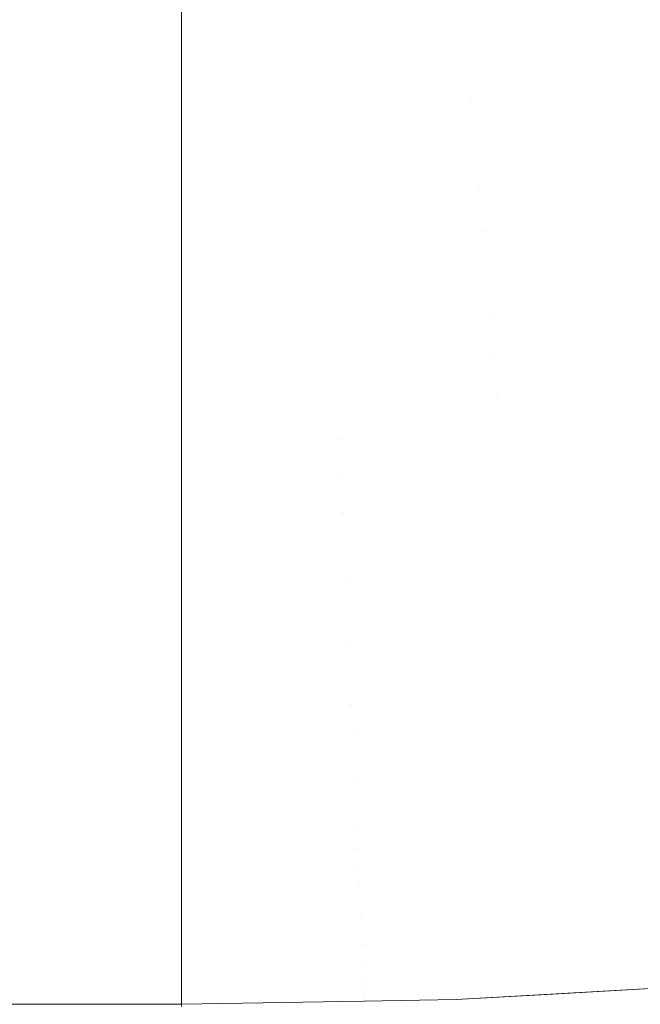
# Model space of a CAD drawing. Header units: centimetres. Extents: x -35.1 to 36.2, y 4.2 to 6.
# Tile 223 of 256: x 11.9878 to 12.0162, y 4.5001 to 4.5451. Entities that reach past the tile are written whole.
import ezdxf

# ---------------------------------------------------------------- set-up
doc = ezdxf.new("R2010")
doc.units = ezdxf.units.CM
doc.header["$LTSCALE"] = 2.54
doc.layers.add('Lucido design-1', color=7, linetype='Continuous')

# ---------------------------------------------------------------- blocks, each defined once
blk = doc.blocks.new('Gruppo-4-1')
at = {"color": 7, "linetype": 'Continuous', "lineweight": 9}
blk.add_3dface([(-34.958478, 5.900089, -2312.32217), (-34.958478, 4.300089, -2312.32217), (36.07398, 4.300089, -2312.32217), (36.07398, 5.900089, -2312.32217)], dxfattribs=at)
for points, invisible_edges in [([(11.995181, 4.542731, -2312.740255), (-10.879679, 4.542731, -2312.740255), (-10.879679, 4.546359, -2312.737831), (11.995181, 4.546359, -2312.737831)], 5), ([(11.995181, 4.542731, -2312.740255), (11.995181, 4.546359, -2312.737831), (12.008104, 4.54567, -2312.73847), (12.008282, 4.543545, -2312.739901)], 14), ([(12.008282, 4.543545, -2312.739901), (12.008104, 4.54567, -2312.73847), (12.020952, 4.546572, -2312.73847), (12.021306, 4.54446, -2312.739901)], 15), ([(12.021306, 4.54446, -2312.739901), (12.021655, 4.54238, -2312.74139), (12.008457, 4.541454, -2312.74139), (12.008282, 4.543545, -2312.739901)], 15), ([(12.008282, 4.543545, -2312.739901), (12.008457, 4.541454, -2312.74139), (11.995181, 4.542731, -2312.740255)], 11), ([(11.995181, 4.539213, -2312.742835), (-10.879679, 4.539213, -2312.742835), (-10.879679, 4.542731, -2312.740255), (11.995181, 4.542731, -2312.740255)], 5), ([(11.995181, 4.539213, -2312.742835), (11.995181, 4.542731, -2312.740255), (12.008457, 4.541454, -2312.74139)], 10), ([(12.008629, 4.539397, -2312.742934), (12.008457, 4.541454, -2312.74139), (12.021655, 4.54238, -2312.74139), (12.021998, 4.540336, -2312.742934)], 15), ([(12.008457, 4.541454, -2312.74139), (12.008629, 4.539397, -2312.742934), (11.995181, 4.539213, -2312.742835)], 11), ([(12.021998, 4.540336, -2312.742934), (12.022335, 4.538328, -2312.744535), (12.008798, 4.537377, -2312.744535), (12.008629, 4.539397, -2312.742934)], 15), ([(11.995181, 4.53581, -2312.745566), (-10.879679, 4.53581, -2312.745566), (-10.879679, 4.539213, -2312.742835), (11.995181, 4.539213, -2312.742835)], 5), ([(11.995181, 4.539213, -2312.742835), (12.008629, 4.539397, -2312.742934), (12.008798, 4.537377, -2312.744535)], 11), ([(12.008798, 4.537377, -2312.744535), (11.995181, 4.53581, -2312.745566), (11.995181, 4.539213, -2312.742835)], 9), ([(12.008964, 4.535396, -2312.746189), (12.008798, 4.537377, -2312.744535), (12.022335, 4.538328, -2312.744535), (12.022666, 4.536359, -2312.746189)], 15), ([(11.995181, 4.53581, -2312.745566), (12.008798, 4.537377, -2312.744535), (12.008964, 4.535396, -2312.746189)], 11), ([(12.022666, 4.536359, -2312.746189), (12.02299, 4.534431, -2312.747895), (12.009126, 4.533457, -2312.747895), (12.008964, 4.535396, -2312.746189)], 15), ([(11.995181, 4.53253, -2312.748442), (-10.879679, 4.53253, -2312.748442), (-10.879679, 4.53581, -2312.745566), (11.995181, 4.53581, -2312.745566)], 5), ([(12.008964, 4.535396, -2312.746189), (12.009126, 4.533457, -2312.747895), (11.995181, 4.53253, -2312.748442), (11.995181, 4.53581, -2312.745566)], 11), ([(12.009285, 4.531561, -2312.749653), (12.009126, 4.533457, -2312.747895), (12.02299, 4.534431, -2312.747895), (12.023306, 4.532546, -2312.749653)], 15), ([(11.995181, 4.53253, -2312.748442), (12.009126, 4.533457, -2312.747895), (12.009285, 4.531561, -2312.749653)], 11), ([(11.995181, 4.53253, -2312.748442), (11.995181, 4.529378, -2312.751459), (-10.879679, 4.529378, -2312.751459), (-10.879679, 4.531248, -2312.749669)], 10), ([(-10.879679, 4.531248, -2312.749669), (-10.879679, 4.53253, -2312.748442), (11.995181, 4.53253, -2312.748442)], 10), ([(11.995181, 4.529378, -2312.751459), (11.995181, 4.53253, -2312.748442), (12.009285, 4.531561, -2312.749653)], 10), ([(12.023306, 4.532546, -2312.749653), (12.023615, 4.530706, -2312.751459), (12.009439, 4.529711, -2312.751459), (12.009285, 4.531561, -2312.749653)], 15), ([(12.009285, 4.531561, -2312.749653), (12.009439, 4.529711, -2312.751459), (11.995181, 4.529378, -2312.751459)], 11), ([(12.009439, 4.529711, -2312.751459), (12.023615, 4.530706, -2312.751459), (12.016769, 4.528328, -2312.753313)], 11), ([(11.995181, 4.527588, -2312.753329), (11.995181, 4.529378, -2312.751459), (12.009439, 4.529711, -2312.751459)], 10), ([(12.009439, 4.529711, -2312.751459), (12.00959, 4.527908, -2312.753313), (11.995181, 4.527588, -2312.753329)], 11), ([(12.016769, 4.528328, -2312.753313), (12.00959, 4.527908, -2312.753313), (12.009439, 4.529711, -2312.751459)], 11), ([(-10.879679, 4.527588, -2312.753329), (-10.879679, 4.529378, -2312.751459), (11.995181, 4.529378, -2312.751459), (11.995181, 4.527588, -2312.753329)], 10), ([(12.016989, 4.526578, -2312.755213), (12.009737, 4.526154, -2312.755213), (12.00959, 4.527908, -2312.753313), (12.016769, 4.528328, -2312.753313)], 15), ([(11.995181, 4.526361, -2312.754611), (11.995181, 4.527588, -2312.753329), (12.00959, 4.527908, -2312.753313)], 10), ([(12.00959, 4.527908, -2312.753313), (12.009737, 4.526154, -2312.755213), (11.995181, 4.526361, -2312.754611)], 11), ([(11.995181, 4.527588, -2312.753329), (11.995181, 4.526361, -2312.754611), (-10.879679, 4.526361, -2312.754611), (-10.879679, 4.527588, -2312.753329)], 10), ([(12.017202, 4.524879, -2312.757156), (12.00988, 4.524451, -2312.757156), (12.009737, 4.526154, -2312.755213), (12.016989, 4.526578, -2312.755213)], 15), ([(-10.879679, 4.525825, -2312.755222), (-10.879679, 4.526361, -2312.754611), (11.995181, 4.526361, -2312.754611), (11.995181, 4.525825, -2312.755222)], 10), ([(11.995181, 4.526361, -2312.754611), (12.009737, 4.526154, -2312.755213), (12.002464, 4.525899, -2312.755213)], 11), ([(12.002464, 4.525899, -2312.755213), (11.995181, 4.525825, -2312.755222), (11.995181, 4.526361, -2312.754611)], 9), ([(12.002464, 4.525899, -2312.755213), (12.009737, 4.526154, -2312.755213), (12.00988, 4.524451, -2312.757156), (12.002536, 4.524193, -2312.757156)], 15), ([(11.995181, 4.525825, -2312.755222), (11.995181, 4.523484, -2312.757891), (-10.879679, 4.523484, -2312.757891), (-10.879679, 4.525825, -2312.755222)], 10), ([(12.002536, 4.524193, -2312.757156), (11.995181, 4.523484, -2312.757891), (11.995181, 4.525825, -2312.755222), (12.002464, 4.525899, -2312.755213)], 13), ([(12.017409, 4.523232, -2312.75914), (12.010018, 4.5228, -2312.75914), (12.00988, 4.524451, -2312.757156), (12.017202, 4.524879, -2312.757156)], 15), ([(12.002605, 4.52254, -2312.75914), (11.995181, 4.523484, -2312.757891), (12.002536, 4.524193, -2312.757156)], 11), ([(12.002536, 4.524193, -2312.757156), (12.00988, 4.524451, -2312.757156), (12.010018, 4.5228, -2312.75914), (12.002605, 4.52254, -2312.75914)], 15), ([(11.995181, 4.520753, -2312.761294), (-10.879679, 4.520753, -2312.761294), (-10.879679, 4.523484, -2312.757891), (11.995181, 4.523484, -2312.757891)], 5), ([(11.995181, 4.520753, -2312.761294), (11.995181, 4.523484, -2312.757891), (12.002605, 4.52254, -2312.75914)], 10), ([(12.002605, 4.52254, -2312.75914), (12.010018, 4.5228, -2312.75914), (12.010151, 4.521203, -2312.761164), (12.002672, 4.520941, -2312.761164)], 15), ([(12.017609, 4.521639, -2312.761164), (12.010151, 4.521203, -2312.761164), (12.010018, 4.5228, -2312.75914), (12.017409, 4.523232, -2312.75914)], 15), ([(12.002605, 4.52254, -2312.75914), (12.002672, 4.520941, -2312.761164), (11.995181, 4.520753, -2312.761294)], 11), ([(12.017803, 4.520101, -2312.763225), (12.01028, 4.519661, -2312.763225), (12.010151, 4.521203, -2312.761164), (12.017609, 4.521639, -2312.761164)], 15), ([(12.002672, 4.520941, -2312.761164), (12.010151, 4.521203, -2312.761164), (12.01028, 4.519661, -2312.763225), (12.002736, 4.519397, -2312.763225)], 15), ([(11.995181, 4.518173, -2312.764812), (-10.879679, 4.518173, -2312.764812), (-10.879679, 4.520753, -2312.761294), (11.995181, 4.520753, -2312.761294)], 5), ([(11.995181, 4.520753, -2312.761294), (12.002672, 4.520941, -2312.761164), (12.002736, 4.519397, -2312.763225)], 11), ([(12.002736, 4.519397, -2312.763225), (11.995181, 4.518173, -2312.764812), (11.995181, 4.520753, -2312.761294)], 9), ([(12.017989, 4.518619, -2312.765321), (12.010405, 4.518176, -2312.765321), (12.01028, 4.519661, -2312.763225), (12.017803, 4.520101, -2312.763225)], 15), ([(12.002736, 4.519397, -2312.763225), (12.01028, 4.519661, -2312.763225), (12.010405, 4.518176, -2312.765321), (12.002798, 4.517909, -2312.765321)], 15), ([(12.002798, 4.517909, -2312.765321), (11.995181, 4.518173, -2312.764812), (12.002736, 4.519397, -2312.763225)], 11), ([(12.018168, 4.517195, -2312.767449), (12.010524, 4.516748, -2312.767449), (12.010405, 4.518176, -2312.765321), (12.017989, 4.518619, -2312.765321)], 15), ([(11.995181, 4.51575, -2312.76844), (-10.879679, 4.51575, -2312.76844), (-10.879679, 4.518173, -2312.764812), (11.995181, 4.518173, -2312.764812)], 5), ([(12.002858, 4.516479, -2312.767449), (11.995181, 4.51575, -2312.76844), (11.995181, 4.518173, -2312.764812), (12.002798, 4.517909, -2312.765321)], 13), ([(12.002798, 4.517909, -2312.765321), (12.010405, 4.518176, -2312.765321), (12.010524, 4.516748, -2312.767449), (12.002858, 4.516479, -2312.767449)], 15), ([(12.01834, 4.515829, -2312.769608), (12.010639, 4.515378, -2312.769608), (12.010524, 4.516748, -2312.767449), (12.018168, 4.517195, -2312.767449)], 15), ([(12.002858, 4.516479, -2312.767449), (12.010524, 4.516748, -2312.767449), (12.010639, 4.515378, -2312.769608), (12.002915, 4.515107, -2312.769608)], 15), ([(12.002915, 4.515107, -2312.769608), (11.995181, 4.51575, -2312.76844), (12.002858, 4.516479, -2312.767449)], 11), ([(11.995181, 4.513486, -2312.77217), (-10.879679, 4.513486, -2312.77217), (-10.879679, 4.51575, -2312.76844), (11.995181, 4.51575, -2312.76844)], 5), ([(12.00297, 4.513795, -2312.771794), (11.995181, 4.513486, -2312.77217), (11.995181, 4.51575, -2312.76844), (12.002915, 4.515107, -2312.769608)], 13), ([(12.018504, 4.514522, -2312.771794), (12.010749, 4.514068, -2312.771794), (12.010639, 4.515378, -2312.769608), (12.01834, 4.515829, -2312.769608)], 15), ([(12.002915, 4.515107, -2312.769608), (12.010639, 4.515378, -2312.769608), (12.010749, 4.514068, -2312.771794), (12.00297, 4.513795, -2312.771794)], 15), ([(12.018661, 4.513275, -2312.774006), (12.010853, 4.512818, -2312.774006), (12.010749, 4.514068, -2312.771794), (12.018504, 4.514522, -2312.771794)], 15), ([(12.00297, 4.513795, -2312.771794), (12.010749, 4.514068, -2312.771794), (12.010853, 4.512818, -2312.774006), (12.003023, 4.512543, -2312.774006)], 15), ([(11.995181, 4.511388, -2312.775995), (-10.879679, 4.511388, -2312.775995), (-10.879679, 4.513486, -2312.77217), (11.995181, 4.513486, -2312.77217)], 5), ([(12.003023, 4.512543, -2312.774006), (11.995181, 4.513486, -2312.77217), (12.00297, 4.513795, -2312.771794)], 11), ([(11.995181, 4.511388, -2312.775995), (11.995181, 4.513486, -2312.77217), (12.003023, 4.512543, -2312.774006)], 10), ([(12.01881, 4.512088, -2312.776241), (12.010953, 4.511629, -2312.776241), (12.010853, 4.512818, -2312.774006), (12.018661, 4.513275, -2312.774006)], 15), ([(12.003023, 4.512543, -2312.774006), (12.003072, 4.511352, -2312.776241), (11.995181, 4.511388, -2312.775995)], 11), ([(12.003023, 4.512543, -2312.774006), (12.010853, 4.512818, -2312.774006), (12.010953, 4.511629, -2312.776241), (12.003072, 4.511352, -2312.776241)], 15), ([(12.018951, 4.510963, -2312.778496), (12.011047, 4.510501, -2312.778496), (12.010953, 4.511629, -2312.776241), (12.01881, 4.512088, -2312.776241)], 15), ([(12.003072, 4.511352, -2312.776241), (12.010953, 4.511629, -2312.776241), (12.011047, 4.510501, -2312.778496), (12.00312, 4.510223, -2312.778496)], 15), ([(11.995181, 4.509458, -2312.779908), (-10.879679, 4.509458, -2312.779908), (-10.879679, 4.511388, -2312.775995), (11.995181, 4.511388, -2312.775995)], 5), ([(11.995181, 4.511388, -2312.775995), (12.003072, 4.511352, -2312.776241), (12.00312, 4.510223, -2312.778496)], 11), ([(12.00312, 4.510223, -2312.778496), (11.995181, 4.509458, -2312.779908), (11.995181, 4.511388, -2312.775995)], 9), ([(12.019085, 4.509899, -2312.780769), (12.011136, 4.509434, -2312.780769), (12.011047, 4.510501, -2312.778496), (12.018951, 4.510963, -2312.778496)], 15), ([(12.003164, 4.509155, -2312.780769), (11.995181, 4.509458, -2312.779908), (12.00312, 4.510223, -2312.778496)], 11), ([(12.00312, 4.510223, -2312.778496), (12.011047, 4.510501, -2312.778496), (12.011136, 4.509434, -2312.780769), (12.003164, 4.509155, -2312.780769)], 15), ([(12.019211, 4.508897, -2312.783058), (12.01122, 4.508429, -2312.783058), (12.011136, 4.509434, -2312.780769), (12.019085, 4.509899, -2312.780769)], 15), ([(11.995181, 4.507701, -2312.783902), (-10.879679, 4.507701, -2312.783902), (-10.879679, 4.509458, -2312.779908), (11.995181, 4.509458, -2312.779908)], 5), ([(12.003206, 4.508148, -2312.783058), (11.995181, 4.507701, -2312.783902), (11.995181, 4.509458, -2312.779908), (12.003164, 4.509155, -2312.780769)], 13), ([(12.003164, 4.509155, -2312.780769), (12.011136, 4.509434, -2312.780769), (12.01122, 4.508429, -2312.783058), (12.003206, 4.508148, -2312.783058)], 15), ([(12.019329, 4.507956, -2312.78536), (12.011299, 4.507486, -2312.78536), (12.01122, 4.508429, -2312.783058), (12.019211, 4.508897, -2312.783058)], 15), ([(12.003206, 4.508148, -2312.783058), (12.01122, 4.508429, -2312.783058), (12.011299, 4.507486, -2312.78536), (12.003246, 4.507204, -2312.78536)], 15), ([(12.003246, 4.507204, -2312.78536), (11.995181, 4.507701, -2312.783902), (12.003206, 4.508148, -2312.783058)], 11), ([(12.01944, 4.507077, -2312.787674), (12.011373, 4.506605, -2312.787674), (12.011299, 4.507486, -2312.78536), (12.019329, 4.507956, -2312.78536)], 15), ([(11.995181, 4.506119, -2312.787968), (-10.879679, 4.506119, -2312.787968), (-10.879679, 4.507701, -2312.783902), (11.995181, 4.507701, -2312.783902)], 5), ([(11.995181, 4.506119, -2312.787968), (11.995181, 4.507701, -2312.783902), (12.003246, 4.507204, -2312.78536)], 10), ([(12.003246, 4.507204, -2312.78536), (12.003283, 4.506322, -2312.787674), (11.995181, 4.506119, -2312.787968)], 11), ([(12.003246, 4.507204, -2312.78536), (12.011299, 4.507486, -2312.78536), (12.011373, 4.506605, -2312.787674), (12.003283, 4.506322, -2312.787674)], 15), ([(12.019542, 4.50626, -2312.789995), (12.011442, 4.505786, -2312.789995), (12.011373, 4.506605, -2312.787674), (12.01944, 4.507077, -2312.787674)], 15), ([(12.003317, 4.505501, -2312.789995), (11.995181, 4.506119, -2312.787968), (12.003283, 4.506322, -2312.787674)], 11), ([(12.003283, 4.506322, -2312.787674), (12.011373, 4.506605, -2312.787674), (12.011442, 4.505786, -2312.789995), (12.003317, 4.505501, -2312.789995)], 15), ([(12.019637, 4.505504, -2312.792323), (12.011505, 4.505028, -2312.792323), (12.011442, 4.505786, -2312.789995), (12.019542, 4.50626, -2312.789995)], 15), ([(11.995181, 4.504717, -2312.792099), (-10.879679, 4.504717, -2312.792099), (-10.879679, 4.506119, -2312.787968), (11.995181, 4.506119, -2312.787968)], 5), ([(11.995181, 4.504717, -2312.792099), (11.995181, 4.506119, -2312.787968), (12.003317, 4.505501, -2312.789995)], 10), ([(12.003317, 4.505501, -2312.789995), (12.011442, 4.505786, -2312.789995), (12.011505, 4.505028, -2312.792323), (12.003349, 4.504742, -2312.792323)], 15), ([(12.003317, 4.505501, -2312.789995), (12.003349, 4.504742, -2312.792323), (11.995181, 4.504717, -2312.792099)], 11), ([(12.019725, 4.504809, -2312.794654), (12.011563, 4.504331, -2312.794654), (12.011505, 4.505028, -2312.792323), (12.019637, 4.505504, -2312.792323)], 15), ([(12.003349, 4.504742, -2312.792323), (12.011505, 4.505028, -2312.792323), (12.011563, 4.504331, -2312.794654), (12.003378, 4.504045, -2312.794654)], 15), ([(12.019804, 4.504174, -2312.796987), (12.011617, 4.503695, -2312.796987), (12.011563, 4.504331, -2312.794654), (12.019725, 4.504809, -2312.794654)], 15), ([(11.995181, 4.503496, -2312.796288), (-10.879679, 4.503496, -2312.796288), (-10.879679, 4.504717, -2312.792099), (11.995181, 4.504717, -2312.792099)], 5), ([(11.995181, 4.504717, -2312.792099), (12.003349, 4.504742, -2312.792323), (12.003378, 4.504045, -2312.794654)], 11), ([(12.003378, 4.504045, -2312.794654), (11.995181, 4.503496, -2312.796288), (11.995181, 4.504717, -2312.792099)], 9), ([(12.003405, 4.503408, -2312.796987), (11.995181, 4.503496, -2312.796288), (12.003378, 4.504045, -2312.794654)], 11), ([(12.003378, 4.504045, -2312.794654), (12.011563, 4.504331, -2312.794654), (12.011617, 4.503695, -2312.796987), (12.003405, 4.503408, -2312.796987)], 15), ([(12.019877, 4.5036, -2312.799319), (12.011665, 4.503119, -2312.799319), (12.011617, 4.503695, -2312.796987), (12.019804, 4.504174, -2312.796987)], 15), ([(11.995181, 4.502459, -2312.800526), (-10.879679, 4.502459, -2312.800526), (-10.879679, 4.503496, -2312.796288), (11.995181, 4.503496, -2312.796288)], 5), ([(12.003429, 4.502831, -2312.799319), (11.995181, 4.502459, -2312.800526), (11.995181, 4.503496, -2312.796288), (12.003405, 4.503408, -2312.796987)], 13), ([(12.003405, 4.503408, -2312.796987), (12.011617, 4.503695, -2312.796987), (12.011665, 4.503119, -2312.799319), (12.003429, 4.502831, -2312.799319)], 15), ([(12.019941, 4.503085, -2312.801649), (12.011708, 4.502603, -2312.801649), (12.011665, 4.503119, -2312.799319), (12.019877, 4.5036, -2312.799319)], 15), ([(12.003429, 4.502831, -2312.799319), (12.011665, 4.503119, -2312.799319), (12.011708, 4.502603, -2312.801649), (12.00345, 4.502313, -2312.801649)], 15), ([(12.019999, 4.502628, -2312.803974), (12.011746, 4.502145, -2312.803974), (12.011708, 4.502603, -2312.801649), (12.019941, 4.503085, -2312.801649)], 15), ([(12.00345, 4.502313, -2312.801649), (11.995181, 4.502459, -2312.800526), (12.003429, 4.502831, -2312.799319)], 11), ([(12.00345, 4.502313, -2312.801649), (12.011708, 4.502603, -2312.801649), (12.011746, 4.502145, -2312.803974), (12.00347, 4.501855, -2312.803974)], 15), ([(12.020049, 4.502229, -2312.806291), (12.01178, 4.501745, -2312.806291), (12.011746, 4.502145, -2312.803974), (12.019999, 4.502628, -2312.803974)], 15), ([(11.995181, 4.501608, -2312.804805), (-10.879679, 4.501608, -2312.804805), (-10.879679, 4.502459, -2312.800526), (11.995181, 4.502459, -2312.800526)], 5), ([(12.00347, 4.501855, -2312.803974), (11.995181, 4.501608, -2312.804805), (11.995181, 4.502459, -2312.800526), (12.00345, 4.502313, -2312.801649)], 13), ([(12.00347, 4.501855, -2312.803974), (12.011746, 4.502145, -2312.803974), (12.01178, 4.501745, -2312.806291), (12.003486, 4.501454, -2312.806291)], 15), ([(12.020092, 4.501887, -2312.8086), (12.011809, 4.501402, -2312.8086), (12.01178, 4.501745, -2312.806291), (12.020049, 4.502229, -2312.806291)], 15), ([(12.003486, 4.501454, -2312.806291), (11.995181, 4.501608, -2312.804805), (12.00347, 4.501855, -2312.803974)], 11), ([(12.003486, 4.501454, -2312.806291), (12.01178, 4.501745, -2312.806291), (12.011809, 4.501402, -2312.8086), (12.003501, 4.501111, -2312.8086)], 15), ([(12.020128, 4.5016, -2312.810899), (12.011833, 4.501115, -2312.810899), (12.011809, 4.501402, -2312.8086), (12.020092, 4.501887, -2312.8086)], 15), ([(11.995181, 4.500944, -2312.809117), (-10.879679, 4.500944, -2312.809117), (-10.879679, 4.501608, -2312.804805), (11.995181, 4.501608, -2312.804805)], 5), ([(12.003501, 4.501111, -2312.8086), (11.995181, 4.500944, -2312.809117), (11.995181, 4.501608, -2312.804805), (12.003486, 4.501454, -2312.806291)], 13), ([(12.003501, 4.501111, -2312.8086), (12.011809, 4.501402, -2312.8086), (12.011833, 4.501115, -2312.810899), (12.003513, 4.500823, -2312.810899)], 15), ([(12.020157, 4.501368, -2312.813185), (12.011852, 4.500883, -2312.813185), (12.011833, 4.501115, -2312.810899), (12.020128, 4.5016, -2312.810899)], 15), ([(12.02018, 4.50119, -2312.815456), (12.011867, 4.500704, -2312.815456), (12.011852, 4.500883, -2312.813185), (12.020157, 4.501368, -2312.813185)], 15), ([(11.995181, 4.500469, -2312.813454), (-10.879679, 4.500469, -2312.813454), (-10.879679, 4.500944, -2312.809117), (11.995181, 4.500944, -2312.809117)], 5), ([(12.003513, 4.500823, -2312.810899), (11.995181, 4.500944, -2312.809117), (12.003501, 4.501111, -2312.8086)], 11), ([(11.995181, 4.500469, -2312.813454), (11.995181, 4.500944, -2312.809117), (12.003513, 4.500823, -2312.810899)], 10), ([(12.003513, 4.500823, -2312.810899), (12.003522, 4.500591, -2312.813185), (11.995181, 4.500469, -2312.813454)], 11), ([(12.003513, 4.500823, -2312.810899), (12.011833, 4.501115, -2312.810899), (12.011852, 4.500883, -2312.813185), (12.003522, 4.500591, -2312.813185)], 15), ([(12.003522, 4.500591, -2312.813185), (12.011852, 4.500883, -2312.813185), (12.011867, 4.500704, -2312.815456), (12.00353, 4.500412, -2312.815456)], 15), ([(12.022465, 4.501131, -2313.02217), (12.011882, 4.50054, -2313.02217), (12.007743, 4.500309, -2312.82217), (12.020206, 4.501005, -2312.82217)], 10), ([(12.020206, 4.501005, -2312.82217), (12.007743, 4.500309, -2312.82217), (12.011884, 4.500504, -2312.81995)], 10), ([(12.020195, 4.501065, -2312.817712), (12.011877, 4.500578, -2312.817712), (12.011867, 4.500704, -2312.815456), (12.02018, 4.50119, -2312.815456)], 15), ([(12.020205, 4.50099, -2312.81995), (12.011884, 4.500504, -2312.81995), (12.011877, 4.500578, -2312.817712), (12.020195, 4.501065, -2312.817712)], 15), ([(12.011882, 4.50054, -2313.02217), (12.022465, 4.501131, -2313.02217), (12.020214, 4.500915, -2313.025344)], 10), ([(12.020214, 4.500915, -2313.025344), (12.01189, 4.500429, -2313.025344), (12.011882, 4.50054, -2313.02217)], 11), ([(12.011884, 4.500504, -2312.81995), (12.020205, 4.50099, -2312.81995), (12.020206, 4.501005, -2312.82217)], 11), ([(12.020234, 4.500759, -2313.028615), (12.011903, 4.500271, -2313.028615), (12.01189, 4.500429, -2313.025344), (12.020214, 4.500915, -2313.025344)], 15), ([(11.995181, 4.500184, -2312.817808), (-10.879679, 4.500184, -2312.817808), (-10.879679, 4.500469, -2312.813454), (11.995181, 4.500469, -2312.813454)], 5), ([(12.00353, 4.500412, -2312.815456), (11.995181, 4.500469, -2312.813454), (12.003522, 4.500591, -2312.813185)], 11), ([(11.995181, 4.500184, -2312.817808), (11.995181, 4.500469, -2312.813454), (12.00353, 4.500412, -2312.815456)], 10), ([(12.00353, 4.500412, -2312.815456), (12.003535, 4.500286, -2312.817712), (11.995181, 4.500184, -2312.817808)], 11), ([(12.00353, 4.500412, -2312.815456), (12.011867, 4.500704, -2312.815456), (12.011877, 4.500578, -2312.817712), (12.003535, 4.500286, -2312.817712)], 15), ([(12.003535, 4.500286, -2312.817712), (12.011877, 4.500578, -2312.817712), (12.011884, 4.500504, -2312.81995), (12.003538, 4.500211, -2312.81995)], 15), ([(12.003538, 4.500211, -2312.81995), (12.011884, 4.500504, -2312.81995), (12.007743, 4.500309, -2312.82217)], 11), ([(12.003541, 4.500136, -2313.025344), (12.003538, 4.500235, -2313.02217), (12.007743, 4.500309, -2313.02217)], 9), ([(12.003538, 4.500235, -2312.82217), (12.007743, 4.500309, -2312.82217), (12.007743, 4.500309, -2313.02217), (12.003538, 4.500235, -2313.02217)], 10), ([(12.007743, 4.500309, -2312.82217), (12.003538, 4.500235, -2312.82217), (12.003538, 4.500211, -2312.81995)], 10), ([(12.007743, 4.500309, -2313.02217), (12.01189, 4.500429, -2313.025344), (12.003541, 4.500136, -2313.025344)], 11), ([(12.003541, 4.500136, -2313.025344), (12.01189, 4.500429, -2313.025344), (12.011903, 4.500271, -2313.028615), (12.003548, 4.499979, -2313.028615)], 15), ([(12.007743, 4.500309, -2313.02217), (12.011882, 4.50054, -2313.02217), (12.01189, 4.500429, -2313.025344)], 10), ([(12.011882, 4.50054, -2313.02217), (12.007743, 4.500309, -2313.02217), (12.007743, 4.500309, -2312.82217)], 10), ([(12.020268, 4.500485, -2313.031982), (12.011926, 4.499997, -2313.031982), (12.011903, 4.500271, -2313.028615), (12.020234, 4.500759, -2313.028615)], 15), ([(12.020319, 4.500085, -2313.035444), (12.01196, 4.499596, -2313.035444), (12.011926, 4.499997, -2313.031982), (12.020268, 4.500485, -2313.031982)], 15), ([(-10.879679, 4.500137, -2312.819951), (-10.879679, 4.500184, -2312.817808), (11.995181, 4.500184, -2312.817808), (11.995181, 4.500137, -2312.819951)], 10), ([(11.995181, 4.500137, -2312.819951), (11.995181, 4.500089, -2312.82217), (-10.879679, 4.500089, -2312.82217), (-10.879679, 4.500137, -2312.819951)], 8), ([(11.995181, 4.500184, -2312.817808), (12.003535, 4.500286, -2312.817712), (12.003538, 4.500211, -2312.81995)], 11), ([(11.995181, 4.500019, -2313.025343), (11.995181, 4.500089, -2313.02217), (12.003538, 4.500235, -2313.02217)], 8), ([(12.003538, 4.500235, -2313.02217), (12.003541, 4.500136, -2313.025344), (11.995181, 4.500019, -2313.025343)], 11), ([(12.003538, 4.500235, -2313.02217), (11.995181, 4.500089, -2313.02217), (11.995181, 4.500089, -2312.82217), (12.003538, 4.500235, -2312.82217)], 8), ([(12.003538, 4.500235, -2312.82217), (11.995181, 4.500089, -2312.82217), (11.995181, 4.500137, -2312.819951)], 8), ([(11.995181, 4.500137, -2312.819951), (12.003538, 4.500211, -2312.81995), (12.003538, 4.500235, -2312.82217)], 11), ([(12.003538, 4.500211, -2312.81995), (11.995181, 4.500137, -2312.819951), (11.995181, 4.500184, -2312.817808)], 9), ([(12.003541, 4.500136, -2313.025344), (12.003548, 4.499979, -2313.028615), (11.995181, 4.499993, -2313.026532)], 11), ([(11.995181, 4.499993, -2313.026532), (11.995181, 4.500019, -2313.025343), (12.003541, 4.500136, -2313.025344)], 10), ([(12.003548, 4.499979, -2313.028615), (12.011903, 4.500271, -2313.028615), (12.011926, 4.499997, -2313.031982), (12.00356, 4.499704, -2313.031982)], 15)]:
    blk.add_3dface(points, dxfattribs=dict(at, invisible_edges=invisible_edges))

msp = doc.modelspace()

# ---------------------------------------------------------------- block references
at = {"layer": 'Lucido design-1', "color": 7}
msp.add_blockref('Gruppo-4-1', (0, 0), dxfattribs=at)

doc.saveas('drawing.dxf')
